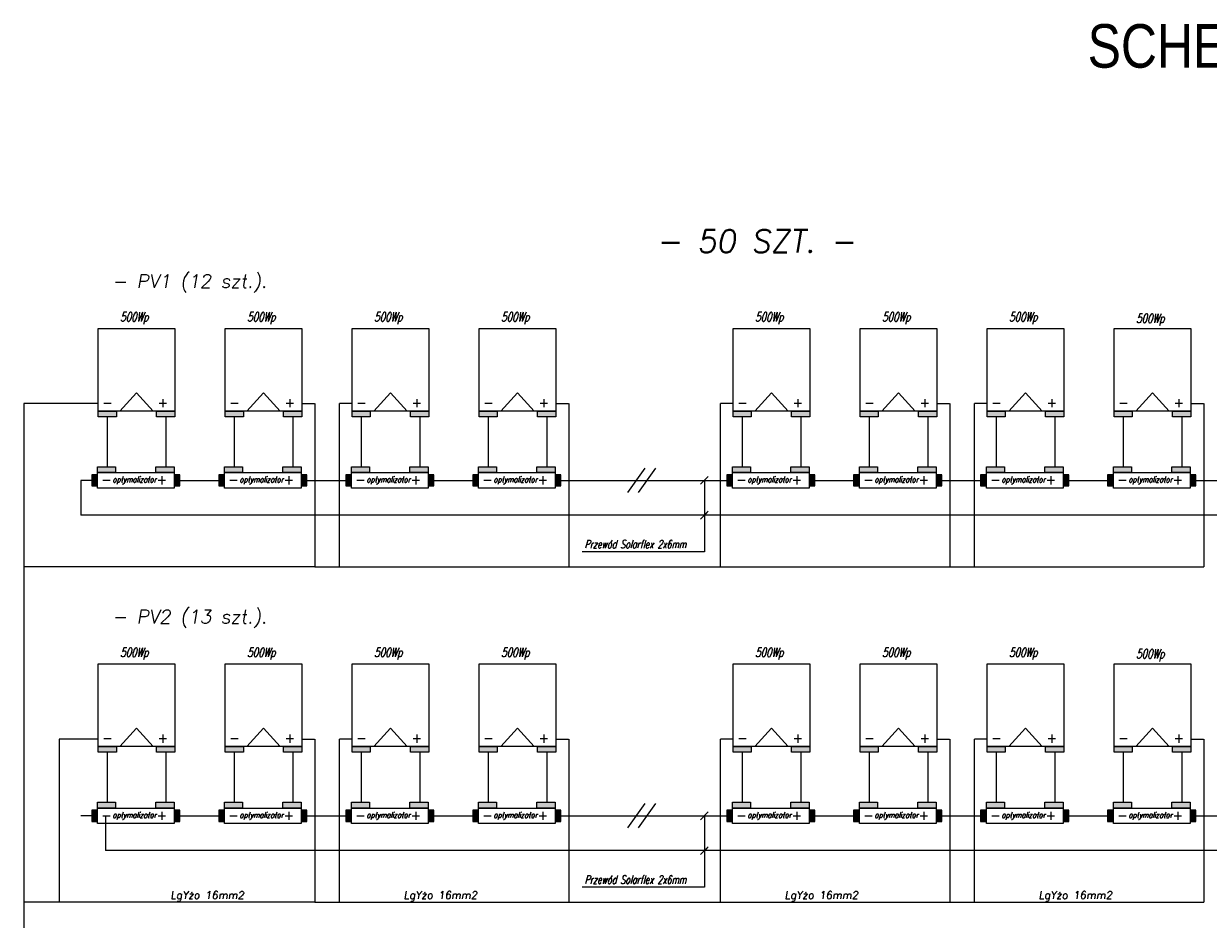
# Model space of a CAD drawing. Header units: millimetres. Extents: x 2260 to 32334, y -33324 to 11762.
# Tile 18 of 79: x 2665 to 3697, y -24701 to -23920. Entities that reach past the tile are written whole.
import ezdxf

# ---------------------------------------------------------------- set-up
doc = ezdxf.new("R2010")
doc.units = ezdxf.units.MM
doc.linetypes.add('DASHED', pattern=[0.75, 0.5, -0.25])
doc.layers.add('CABLE', color=35, linetype='Continuous')
doc.layers.add('E-OPISY', color=7, linetype='Continuous', lineweight=0)
doc.styles.add('KRIS1', font='ARIALN.TTF', dxfattribs={"height": 22})
doc.styles.add('Legenda$0$_ELEKTRYCZNY', font='romans.shx', dxfattribs={"width": 0.7})
doc.styles.add('VC-TEXTSTYLE1', font='romans__.ttf', dxfattribs={"height": 0.2})

msp = doc.modelspace()

# ---------------------------------------------------------------- hatches: boundary and pattern name
at = {"layer": 'CABLE', "ltscale": 2}
h = msp.add_hatch(color=0, dxfattribs=at)
h.dxf.hatch_style = 1
h.paths.add_polyline_path([(2730.321, -24258.08), (2730.321, -24263.069), (2746.157, -24263.069), (2746.157, -24258.08)])
h = msp.add_hatch(color=0, dxfattribs=at)
h.dxf.hatch_style = 1
h.paths.add_polyline_path([(2781.268, -24258.08), (2781.268, -24263.069), (2797.104, -24263.069), (2797.104, -24258.08)])
h = msp.add_hatch(color=0, dxfattribs=at)
h.dxf.hatch_style = 1
h.paths.add_polyline_path([(2840.959, -24258.08), (2840.959, -24263.069), (2856.795, -24263.069), (2856.795, -24258.08)])
h = msp.add_hatch(color=0, dxfattribs=at)
h.dxf.hatch_style = 1
h.paths.add_polyline_path([(2891.906, -24258.08), (2891.906, -24263.069), (2907.742, -24263.069), (2907.742, -24258.08)])
h = msp.add_hatch(color=0, dxfattribs=at)
h.dxf.hatch_style = 1
h.paths.add_polyline_path([(2951.596, -24258.08), (2951.596, -24263.069), (2967.432, -24263.069), (2967.432, -24258.08)])
h = msp.add_hatch(color=0, dxfattribs=at)
h.dxf.hatch_style = 1
h.paths.add_polyline_path([(3002.543, -24258.08), (3002.543, -24263.069), (3018.379, -24263.069), (3018.379, -24258.08)])
h = msp.add_hatch(color=0, dxfattribs=at)
h.dxf.hatch_style = 1
h.paths.add_polyline_path([(3062.234, -24258.08), (3062.234, -24263.069), (3078.07, -24263.069), (3078.07, -24258.08)])
h = msp.add_hatch(color=0, dxfattribs=at)
h.dxf.hatch_style = 1
h.paths.add_polyline_path([(3113.181, -24258.08), (3113.181, -24263.069), (3129.017, -24263.069), (3129.017, -24258.08)])
h = msp.add_hatch(color=0, dxfattribs=at)
h.dxf.hatch_style = 1
h.paths.add_polyline_path([(3283.51, -24258.08), (3283.51, -24263.069), (3299.346, -24263.069), (3299.346, -24258.08)])
h = msp.add_hatch(color=0, dxfattribs=at)
h.dxf.hatch_style = 1
h.paths.add_polyline_path([(3334.457, -24258.08), (3334.457, -24263.069), (3350.293, -24263.069), (3350.293, -24258.08)])
h = msp.add_hatch(color=0, dxfattribs=at)
h.dxf.hatch_style = 1
h.paths.add_polyline_path([(3394.148, -24258.08), (3394.148, -24263.069), (3409.984, -24263.069), (3409.984, -24258.08)])
h = msp.add_hatch(color=0, dxfattribs=at)
h.dxf.hatch_style = 1
h.paths.add_polyline_path([(3445.095, -24258.08), (3445.095, -24263.069), (3460.931, -24263.069), (3460.931, -24258.08)])
h = msp.add_hatch(color=0, dxfattribs=at)
h.dxf.hatch_style = 1
h.paths.add_polyline_path([(3504.786, -24258.08), (3504.786, -24263.069), (3520.622, -24263.069), (3520.622, -24258.08)])
h = msp.add_hatch(color=0, dxfattribs=at)
h.dxf.hatch_style = 1
h.paths.add_polyline_path([(3555.733, -24258.08), (3555.733, -24263.069), (3571.569, -24263.069), (3571.569, -24258.08)])
h = msp.add_hatch(color=0, dxfattribs=at)
h.dxf.hatch_style = 1
h.paths.add_polyline_path([(3615.424, -24258.08), (3615.424, -24263.069), (3631.26, -24263.069), (3631.26, -24258.08)])
h = msp.add_hatch(color=0, dxfattribs=at)
h.dxf.hatch_style = 1
h.paths.add_polyline_path([(3666.371, -24258.08), (3666.371, -24263.069), (3682.207, -24263.069), (3682.207, -24258.08)])
h = msp.add_hatch(color=0, dxfattribs=at)
h.dxf.hatch_style = 1
h.paths.add_polyline_path([(2724.689, -24313.517), (2724.689, -24323.289), (2729.679, -24323.289), (2729.679, -24313.517)])
h = msp.add_hatch(color=0, dxfattribs=at)
h.dxf.hatch_style = 1
h.paths.add_polyline_path([(2729.679, -24306.643), (2729.679, -24311.632), (2745.515, -24311.632), (2745.515, -24306.643)])
h = msp.add_hatch(color=0, dxfattribs=at)
h.dxf.hatch_style = 1
h.paths.add_polyline_path([(2780.625, -24306.643), (2780.625, -24311.632), (2796.461, -24311.632), (2796.461, -24306.643)])
h = msp.add_hatch(color=0, dxfattribs=at)
h.dxf.hatch_style = 1
h.paths.add_polyline_path([(2796.461, -24313.517), (2796.461, -24323.289), (2801.451, -24323.289), (2801.451, -24313.517)])
h = msp.add_hatch(color=0, dxfattribs=at)
h.dxf.hatch_style = 1
h.paths.add_polyline_path([(2835.327, -24313.517), (2835.327, -24323.289), (2840.316, -24323.289), (2840.316, -24313.517)])
h = msp.add_hatch(color=0, dxfattribs=at)
h.dxf.hatch_style = 1
h.paths.add_polyline_path([(2840.316, -24306.643), (2840.316, -24311.632), (2856.152, -24311.632), (2856.152, -24306.643)])
h = msp.add_hatch(color=0, dxfattribs=at)
h.dxf.hatch_style = 1
h.paths.add_polyline_path([(2891.263, -24306.643), (2891.263, -24311.632), (2907.099, -24311.632), (2907.099, -24306.643)])
h = msp.add_hatch(color=0, dxfattribs=at)
h.dxf.hatch_style = 1
h.paths.add_polyline_path([(2907.099, -24313.517), (2907.099, -24323.289), (2912.089, -24323.289), (2912.089, -24313.517)])
h = msp.add_hatch(color=0, dxfattribs=at)
h.dxf.hatch_style = 1
h.paths.add_polyline_path([(2945.965, -24313.517), (2945.965, -24323.289), (2950.954, -24323.289), (2950.954, -24313.517)])
h = msp.add_hatch(color=0, dxfattribs=at)
h.dxf.hatch_style = 1
h.paths.add_polyline_path([(2950.954, -24306.643), (2950.954, -24311.632), (2966.79, -24311.632), (2966.79, -24306.643)])
h = msp.add_hatch(color=0, dxfattribs=at)
h.dxf.hatch_style = 1
h.paths.add_polyline_path([(3001.901, -24306.643), (3001.901, -24311.632), (3017.737, -24311.632), (3017.737, -24306.643)])
h = msp.add_hatch(color=0, dxfattribs=at)
h.dxf.hatch_style = 1
h.paths.add_polyline_path([(3017.737, -24313.517), (3017.737, -24323.289), (3022.726, -24323.289), (3022.726, -24313.517)])
h = msp.add_hatch(color=0, dxfattribs=at)
h.dxf.hatch_style = 1
h.paths.add_polyline_path([(3056.603, -24313.517), (3056.603, -24323.289), (3061.592, -24323.289), (3061.592, -24313.517)])
h = msp.add_hatch(color=0, dxfattribs=at)
h.dxf.hatch_style = 1
h.paths.add_polyline_path([(3061.592, -24306.643), (3061.592, -24311.632), (3077.428, -24311.632), (3077.428, -24306.643)])
h = msp.add_hatch(color=0, dxfattribs=at)
h.dxf.hatch_style = 1
h.paths.add_polyline_path([(3112.539, -24306.643), (3112.539, -24311.632), (3128.375, -24311.632), (3128.375, -24306.643)])
h = msp.add_hatch(color=0, dxfattribs=at)
h.dxf.hatch_style = 1
h.paths.add_polyline_path([(3128.375, -24313.517), (3128.375, -24323.289), (3133.364, -24323.289), (3133.364, -24313.517)])
h = msp.add_hatch(color=0, dxfattribs=at)
h.dxf.hatch_style = 1
h.paths.add_polyline_path([(3277.879, -24313.517), (3277.879, -24323.289), (3282.868, -24323.289), (3282.868, -24313.517)])
h = msp.add_hatch(color=0, dxfattribs=at)
h.dxf.hatch_style = 1
h.paths.add_polyline_path([(3282.868, -24306.643), (3282.868, -24311.632), (3298.704, -24311.632), (3298.704, -24306.643)])
h = msp.add_hatch(color=0, dxfattribs=at)
h.dxf.hatch_style = 1
h.paths.add_polyline_path([(3333.815, -24306.643), (3333.815, -24311.632), (3349.651, -24311.632), (3349.651, -24306.643)])
h = msp.add_hatch(color=0, dxfattribs=at)
h.dxf.hatch_style = 1
h.paths.add_polyline_path([(3349.651, -24313.517), (3349.651, -24323.289), (3354.64, -24323.289), (3354.64, -24313.517)])
h = msp.add_hatch(color=0, dxfattribs=at)
h.dxf.hatch_style = 1
h.paths.add_polyline_path([(3388.516, -24313.517), (3388.516, -24323.289), (3393.506, -24323.289), (3393.506, -24313.517)])
h = msp.add_hatch(color=0, dxfattribs=at)
h.dxf.hatch_style = 1
h.paths.add_polyline_path([(3393.506, -24306.643), (3393.506, -24311.632), (3409.342, -24311.632), (3409.342, -24306.643)])
h = msp.add_hatch(color=0, dxfattribs=at)
h.dxf.hatch_style = 1
h.paths.add_polyline_path([(3444.453, -24306.643), (3444.453, -24311.632), (3460.289, -24311.632), (3460.289, -24306.643)])
h = msp.add_hatch(color=0, dxfattribs=at)
h.dxf.hatch_style = 1
h.paths.add_polyline_path([(3460.289, -24313.517), (3460.289, -24323.289), (3465.278, -24323.289), (3465.278, -24313.517)])
h = msp.add_hatch(color=0, dxfattribs=at)
h.dxf.hatch_style = 1
h.paths.add_polyline_path([(3499.154, -24313.517), (3499.154, -24323.289), (3504.144, -24323.289), (3504.144, -24313.517)])
h = msp.add_hatch(color=0, dxfattribs=at)
h.dxf.hatch_style = 1
h.paths.add_polyline_path([(3504.144, -24306.643), (3504.144, -24311.632), (3519.98, -24311.632), (3519.98, -24306.643)])
h = msp.add_hatch(color=0, dxfattribs=at)
h.dxf.hatch_style = 1
h.paths.add_polyline_path([(3555.091, -24306.643), (3555.091, -24311.632), (3570.927, -24311.632), (3570.927, -24306.643)])
h = msp.add_hatch(color=0, dxfattribs=at)
h.dxf.hatch_style = 1
h.paths.add_polyline_path([(3570.927, -24313.517), (3570.927, -24323.289), (3575.916, -24323.289), (3575.916, -24313.517)])
h = msp.add_hatch(color=0, dxfattribs=at)
h.dxf.hatch_style = 1
h.paths.add_polyline_path([(3609.792, -24313.517), (3609.792, -24323.289), (3614.781, -24323.289), (3614.781, -24313.517)])
h = msp.add_hatch(color=0, dxfattribs=at)
h.dxf.hatch_style = 1
h.paths.add_polyline_path([(3614.781, -24306.643), (3614.781, -24311.632), (3630.617, -24311.632), (3630.617, -24306.643)])
h = msp.add_hatch(color=0, dxfattribs=at)
h.dxf.hatch_style = 1
h.paths.add_polyline_path([(3665.728, -24306.643), (3665.728, -24311.632), (3681.564, -24311.632), (3681.564, -24306.643)])
h = msp.add_hatch(color=0, dxfattribs=at)
h.dxf.hatch_style = 1
h.paths.add_polyline_path([(3681.564, -24313.517), (3681.564, -24323.289), (3686.554, -24323.289), (3686.554, -24313.517)])
h = msp.add_hatch(color=0, dxfattribs=at)
h.dxf.hatch_style = 1
h.paths.add_polyline_path([(2730.321, -24550.427), (2730.321, -24555.416), (2746.157, -24555.416), (2746.157, -24550.427)])
h = msp.add_hatch(color=0, dxfattribs=at)
h.dxf.hatch_style = 1
h.paths.add_polyline_path([(2781.268, -24550.427), (2781.268, -24555.416), (2797.104, -24555.416), (2797.104, -24550.427)])
h = msp.add_hatch(color=0, dxfattribs=at)
h.dxf.hatch_style = 1
h.paths.add_polyline_path([(2840.959, -24550.427), (2840.959, -24555.416), (2856.795, -24555.416), (2856.795, -24550.427)])
h = msp.add_hatch(color=0, dxfattribs=at)
h.dxf.hatch_style = 1
h.paths.add_polyline_path([(2891.906, -24550.427), (2891.906, -24555.416), (2907.742, -24555.416), (2907.742, -24550.427)])
h = msp.add_hatch(color=0, dxfattribs=at)
h.dxf.hatch_style = 1
h.paths.add_polyline_path([(2951.596, -24550.427), (2951.596, -24555.416), (2967.432, -24555.416), (2967.432, -24550.427)])
h = msp.add_hatch(color=0, dxfattribs=at)
h.dxf.hatch_style = 1
h.paths.add_polyline_path([(3002.543, -24550.427), (3002.543, -24555.416), (3018.379, -24555.416), (3018.379, -24550.427)])
h = msp.add_hatch(color=0, dxfattribs=at)
h.dxf.hatch_style = 1
h.paths.add_polyline_path([(3062.234, -24550.427), (3062.234, -24555.416), (3078.07, -24555.416), (3078.07, -24550.427)])
h = msp.add_hatch(color=0, dxfattribs=at)
h.dxf.hatch_style = 1
h.paths.add_polyline_path([(3113.181, -24550.427), (3113.181, -24555.416), (3129.017, -24555.416), (3129.017, -24550.427)])
h = msp.add_hatch(color=0, dxfattribs=at)
h.dxf.hatch_style = 1
h.paths.add_polyline_path([(3283.51, -24550.427), (3283.51, -24555.416), (3299.346, -24555.416), (3299.346, -24550.427)])
h = msp.add_hatch(color=0, dxfattribs=at)
h.dxf.hatch_style = 1
h.paths.add_polyline_path([(3334.457, -24550.427), (3334.457, -24555.416), (3350.293, -24555.416), (3350.293, -24550.427)])
h = msp.add_hatch(color=0, dxfattribs=at)
h.dxf.hatch_style = 1
h.paths.add_polyline_path([(3394.148, -24550.427), (3394.148, -24555.416), (3409.984, -24555.416), (3409.984, -24550.427)])
h = msp.add_hatch(color=0, dxfattribs=at)
h.dxf.hatch_style = 1
h.paths.add_polyline_path([(3445.095, -24550.427), (3445.095, -24555.416), (3460.931, -24555.416), (3460.931, -24550.427)])
h = msp.add_hatch(color=0, dxfattribs=at)
h.dxf.hatch_style = 1
h.paths.add_polyline_path([(3504.786, -24550.427), (3504.786, -24555.416), (3520.622, -24555.416), (3520.622, -24550.427)])
h = msp.add_hatch(color=0, dxfattribs=at)
h.dxf.hatch_style = 1
h.paths.add_polyline_path([(3555.733, -24550.427), (3555.733, -24555.416), (3571.569, -24555.416), (3571.569, -24550.427)])
h = msp.add_hatch(color=0, dxfattribs=at)
h.dxf.hatch_style = 1
h.paths.add_polyline_path([(3615.424, -24550.427), (3615.424, -24555.416), (3631.26, -24555.416), (3631.26, -24550.427)])
h = msp.add_hatch(color=0, dxfattribs=at)
h.dxf.hatch_style = 1
h.paths.add_polyline_path([(3666.371, -24550.427), (3666.371, -24555.416), (3682.207, -24555.416), (3682.207, -24550.427)])
h = msp.add_hatch(color=0, dxfattribs=at)
h.dxf.hatch_style = 1
h.paths.add_polyline_path([(2729.679, -24598.989), (2729.679, -24603.979), (2745.515, -24603.979), (2745.515, -24598.989)])
h = msp.add_hatch(color=0, dxfattribs=at)
h.dxf.hatch_style = 1
h.paths.add_polyline_path([(2780.625, -24598.989), (2780.625, -24603.979), (2796.461, -24603.979), (2796.461, -24598.989)])
h = msp.add_hatch(color=0, dxfattribs=at)
h.dxf.hatch_style = 1
h.paths.add_polyline_path([(2840.316, -24598.989), (2840.316, -24603.979), (2856.152, -24603.979), (2856.152, -24598.989)])
h = msp.add_hatch(color=0, dxfattribs=at)
h.dxf.hatch_style = 1
h.paths.add_polyline_path([(2891.263, -24598.989), (2891.263, -24603.979), (2907.099, -24603.979), (2907.099, -24598.989)])
h = msp.add_hatch(color=0, dxfattribs=at)
h.dxf.hatch_style = 1
h.paths.add_polyline_path([(2950.954, -24598.989), (2950.954, -24603.979), (2966.79, -24603.979), (2966.79, -24598.989)])
h = msp.add_hatch(color=0, dxfattribs=at)
h.dxf.hatch_style = 1
h.paths.add_polyline_path([(3001.901, -24598.989), (3001.901, -24603.979), (3017.737, -24603.979), (3017.737, -24598.989)])
h = msp.add_hatch(color=0, dxfattribs=at)
h.dxf.hatch_style = 1
h.paths.add_polyline_path([(3061.592, -24598.989), (3061.592, -24603.979), (3077.428, -24603.979), (3077.428, -24598.989)])
h = msp.add_hatch(color=0, dxfattribs=at)
h.dxf.hatch_style = 1
h.paths.add_polyline_path([(3112.539, -24598.989), (3112.539, -24603.979), (3128.375, -24603.979), (3128.375, -24598.989)])
h = msp.add_hatch(color=0, dxfattribs=at)
h.dxf.hatch_style = 1
h.paths.add_polyline_path([(3282.868, -24598.989), (3282.868, -24603.979), (3298.704, -24603.979), (3298.704, -24598.989)])
h = msp.add_hatch(color=0, dxfattribs=at)
h.dxf.hatch_style = 1
h.paths.add_polyline_path([(3333.815, -24598.989), (3333.815, -24603.979), (3349.651, -24603.979), (3349.651, -24598.989)])
h = msp.add_hatch(color=0, dxfattribs=at)
h.dxf.hatch_style = 1
h.paths.add_polyline_path([(3393.506, -24598.989), (3393.506, -24603.979), (3409.342, -24603.979), (3409.342, -24598.989)])
h = msp.add_hatch(color=0, dxfattribs=at)
h.dxf.hatch_style = 1
h.paths.add_polyline_path([(3444.453, -24598.989), (3444.453, -24603.979), (3460.289, -24603.979), (3460.289, -24598.989)])
h = msp.add_hatch(color=0, dxfattribs=at)
h.dxf.hatch_style = 1
h.paths.add_polyline_path([(3504.144, -24598.989), (3504.144, -24603.979), (3519.98, -24603.979), (3519.98, -24598.989)])
h = msp.add_hatch(color=0, dxfattribs=at)
h.dxf.hatch_style = 1
h.paths.add_polyline_path([(3555.091, -24598.989), (3555.091, -24603.979), (3570.927, -24603.979), (3570.927, -24598.989)])
h = msp.add_hatch(color=0, dxfattribs=at)
h.dxf.hatch_style = 1
h.paths.add_polyline_path([(3614.781, -24598.989), (3614.781, -24603.979), (3630.617, -24603.979), (3630.617, -24598.989)])
h = msp.add_hatch(color=0, dxfattribs=at)
h.dxf.hatch_style = 1
h.paths.add_polyline_path([(3665.728, -24598.989), (3665.728, -24603.979), (3681.564, -24603.979), (3681.564, -24598.989)])
h = msp.add_hatch(color=0, dxfattribs=at)
h.dxf.hatch_style = 1
h.paths.add_polyline_path([(2724.689, -24605.864), (2724.689, -24615.636), (2729.679, -24615.636), (2729.679, -24605.864)])
h = msp.add_hatch(color=0, dxfattribs=at)
h.dxf.hatch_style = 1
h.paths.add_polyline_path([(2796.461, -24605.864), (2796.461, -24615.636), (2801.451, -24615.636), (2801.451, -24605.864)])
h = msp.add_hatch(color=0, dxfattribs=at)
h.dxf.hatch_style = 1
h.paths.add_polyline_path([(2835.327, -24605.864), (2835.327, -24615.636), (2840.316, -24615.636), (2840.316, -24605.864)])
h = msp.add_hatch(color=0, dxfattribs=at)
h.dxf.hatch_style = 1
h.paths.add_polyline_path([(2907.099, -24605.864), (2907.099, -24615.636), (2912.089, -24615.636), (2912.089, -24605.864)])
h = msp.add_hatch(color=0, dxfattribs=at)
h.dxf.hatch_style = 1
h.paths.add_polyline_path([(2945.965, -24605.864), (2945.965, -24615.636), (2950.954, -24615.636), (2950.954, -24605.864)])
h = msp.add_hatch(color=0, dxfattribs=at)
h.dxf.hatch_style = 1
h.paths.add_polyline_path([(3017.737, -24605.864), (3017.737, -24615.636), (3022.726, -24615.636), (3022.726, -24605.864)])
h = msp.add_hatch(color=0, dxfattribs=at)
h.dxf.hatch_style = 1
h.paths.add_polyline_path([(3056.603, -24605.864), (3056.603, -24615.636), (3061.592, -24615.636), (3061.592, -24605.864)])
h = msp.add_hatch(color=0, dxfattribs=at)
h.dxf.hatch_style = 1
h.paths.add_polyline_path([(3128.375, -24605.864), (3128.375, -24615.636), (3133.364, -24615.636), (3133.364, -24605.864)])
h = msp.add_hatch(color=0, dxfattribs=at)
h.dxf.hatch_style = 1
h.paths.add_polyline_path([(3277.879, -24605.864), (3277.879, -24615.636), (3282.868, -24615.636), (3282.868, -24605.864)])
h = msp.add_hatch(color=0, dxfattribs=at)
h.dxf.hatch_style = 1
h.paths.add_polyline_path([(3349.651, -24605.864), (3349.651, -24615.636), (3354.64, -24615.636), (3354.64, -24605.864)])
h = msp.add_hatch(color=0, dxfattribs=at)
h.dxf.hatch_style = 1
h.paths.add_polyline_path([(3388.516, -24605.864), (3388.516, -24615.636), (3393.506, -24615.636), (3393.506, -24605.864)])
h = msp.add_hatch(color=0, dxfattribs=at)
h.dxf.hatch_style = 1
h.paths.add_polyline_path([(3460.289, -24605.864), (3460.289, -24615.636), (3465.278, -24615.636), (3465.278, -24605.864)])
h = msp.add_hatch(color=0, dxfattribs=at)
h.dxf.hatch_style = 1
h.paths.add_polyline_path([(3499.154, -24605.864), (3499.154, -24615.636), (3504.144, -24615.636), (3504.144, -24605.864)])
h = msp.add_hatch(color=0, dxfattribs=at)
h.dxf.hatch_style = 1
h.paths.add_polyline_path([(3570.927, -24605.864), (3570.927, -24615.636), (3575.916, -24615.636), (3575.916, -24605.864)])
h = msp.add_hatch(color=0, dxfattribs=at)
h.dxf.hatch_style = 1
h.paths.add_polyline_path([(3609.792, -24605.864), (3609.792, -24615.636), (3614.781, -24615.636), (3614.781, -24605.864)])
h = msp.add_hatch(color=0, dxfattribs=at)
h.dxf.hatch_style = 1
h.paths.add_polyline_path([(3681.564, -24605.864), (3681.564, -24615.636), (3686.554, -24615.636), (3686.554, -24605.864)])

# ---------------------------------------------------------------- linework, layer by layer
at = {"layer": 'CABLE', "color": 0, "ltscale": 2}
for p, q in [((2763.712, -24242.056), (2749.111, -24258.08)), ((2763.712, -24242.056), (2778.313, -24258.08)), ((2874.35, -24242.056), (2859.749, -24258.08)), ((2874.35, -24242.056), (2888.951, -24258.08)), ((2984.988, -24242.056), (2970.387, -24258.08)), ((2984.988, -24242.056), (2999.589, -24258.08)), ((3095.626, -24242.056), (3081.025, -24258.08)), ((3095.626, -24242.056), (3110.227, -24258.08)), ((3316.902, -24242.056), (3302.3, -24258.08)), ((3316.902, -24242.056), (3331.503, -24258.08)), ((3427.539, -24242.056), (3412.938, -24258.08)), ((3427.539, -24242.056), (3442.141, -24258.08)), ((3538.177, -24242.056), (3523.576, -24258.08)), ((3538.177, -24242.056), (3552.778, -24258.08)), ((3648.815, -24242.056), (3634.214, -24258.08)), ((3648.815, -24242.056), (3663.416, -24258.08)), ((2899.824, -24263.069), (2899.824, -24272.123)), ((3121.099, -24263.069), (3121.099, -24272.123)), ((3121.099, -24263.069), (3121.099, -24272.123)), ((2763.712, -24534.403), (2749.111, -24550.427)), ((2763.712, -24534.403), (2778.313, -24550.427)), ((2874.35, -24534.403), (2859.749, -24550.427)), ((2874.35, -24534.403), (2888.951, -24550.427)), ((2984.988, -24534.403), (2970.387, -24550.427)), ((2984.988, -24534.403), (2999.589, -24550.427)), ((3095.626, -24534.403), (3081.025, -24550.427)), ((3095.626, -24534.403), (3110.227, -24550.427)), ((3316.902, -24534.403), (3302.3, -24550.427)), ((3316.902, -24534.403), (3331.503, -24550.427)), ((3427.539, -24534.403), (3412.938, -24550.427)), ((3427.539, -24534.403), (3442.141, -24550.427)), ((3538.177, -24534.403), (3523.576, -24550.427)), ((3538.177, -24534.403), (3552.778, -24550.427)), ((3648.815, -24534.403), (3634.214, -24550.427)), ((3648.815, -24534.403), (3663.416, -24550.427)), ((2899.824, -24555.416), (2899.824, -24564.47)), ((3121.099, -24555.416), (3121.099, -24564.47)), ((3121.099, -24555.416), (3121.099, -24564.47))]:
    msp.add_line(p, q, dxfattribs=at)
at = {"layer": 'CABLE', "linetype": 'DASHED'}
for p, q in [((2730.321, -24251.515), (2665.435, -24251.515)), ((2665.435, -24251.515), (2665.435, -24393.776)), ((2907.742, -24251.515), (2919.06, -24251.515)), ((2919.06, -24251.515), (2919.06, -24393.776)), ((2951.596, -24251.515), (2940.278, -24251.515)), ((2940.278, -24251.515), (2940.278, -24393.776)), ((3129.017, -24251.515), (3140.336, -24251.515)), ((3140.336, -24251.515), (3140.336, -24393.776)), ((3283.51, -24251.515), (3272.192, -24251.515)), ((3272.192, -24251.515), (3272.192, -24393.776)), ((3460.931, -24251.515), (3472.249, -24251.515)), ((3472.249, -24251.515), (3472.249, -24393.776)), ((3504.786, -24251.515), (3493.467, -24251.515)), ((3493.467, -24251.515), (3493.467, -24393.776)), ((3682.207, -24251.515), (3693.525, -24251.515)), ((3693.525, -24251.515), (3693.525, -24393.776)), ((2719.002, -24393.776), (2665.435, -24393.776)), ((2665.435, -24393.776), (2665.435, -25313.177)), ((2919.06, -24393.776), (2719.002, -24393.776)), ((2919.06, -24393.776), (3693.525, -24393.776)), ((2730.321, -24543.862), (2696.365, -24543.862)), ((2696.365, -24543.862), (2696.365, -24686.123)), ((2907.742, -24543.862), (2919.06, -24543.862)), ((2919.06, -24543.862), (2919.06, -24686.123)), ((2940.278, -24543.862), (2940.278, -24686.123)), ((2951.596, -24543.862), (2940.278, -24543.862)), ((3129.017, -24543.862), (3140.336, -24543.862)), ((3140.336, -24543.862), (3140.336, -24686.123)), ((3272.192, -24543.862), (3272.192, -24686.123)), ((3283.51, -24543.862), (3272.192, -24543.862)), ((3460.931, -24543.862), (3472.249, -24543.862)), ((3472.249, -24543.862), (3472.249, -24686.123)), ((3493.467, -24543.862), (3493.467, -24686.123)), ((3504.786, -24543.862), (3493.467, -24543.862)), ((3682.207, -24543.862), (3693.525, -24543.862)), ((3693.525, -24543.862), (3693.525, -24686.123)), ((2719.002, -24686.123), (2665.435, -24686.123)), ((2919.06, -24686.123), (2719.002, -24686.123)), ((2919.06, -24686.123), (3693.525, -24686.123))]:
    msp.add_line(p, q, dxfattribs=at)
at = {"layer": 'CABLE'}
for p, q in [((2738.239, -24263.069), (2738.239, -24291.589)), ((2738.239, -24263.069), (2738.239, -24306.643)), ((2789.186, -24263.069), (2789.186, -24306.643)), ((2848.877, -24263.069), (2848.877, -24306.643)), ((2899.824, -24263.069), (2899.824, -24306.643)), ((2959.514, -24263.069), (2959.514, -24306.643)), ((3010.461, -24263.069), (3010.461, -24306.643)), ((3070.152, -24263.069), (3070.152, -24306.643)), ((3121.099, -24263.069), (3121.099, -24306.643)), ((3291.428, -24263.069), (3291.428, -24306.643)), ((3342.375, -24263.069), (3342.375, -24306.643)), ((3402.066, -24263.069), (3402.066, -24306.643)), ((3453.013, -24263.069), (3453.013, -24306.643)), ((3512.704, -24263.069), (3512.704, -24306.643)), ((3563.651, -24263.069), (3563.651, -24306.643)), ((3623.342, -24263.069), (3623.342, -24306.643)), ((3674.289, -24263.069), (3674.289, -24306.643)), ((3261.832, -24315.044), (3255.076, -24321.87)), ((2715.334, -24318.403), (2715.334, -24348.764)), ((2724.689, -24318.403), (2715.334, -24318.403)), ((2801.451, -24318.403), (2835.327, -24318.403)), ((2912.089, -24318.403), (2945.965, -24318.403)), ((3022.726, -24318.403), (3056.603, -24318.403)), ((3133.364, -24318.403), (3277.879, -24318.403)), ((3260.724, -24316.164), (3256.22, -24320.715)), ((3258.507, -24318.403), (3258.507, -24380.628)), ((3354.64, -24318.403), (3388.516, -24318.403)), ((3465.278, -24318.403), (3500.345, -24318.403)), ((3575.916, -24318.403), (3609.792, -24318.403)), ((3686.554, -24318.403), (3739.198, -24318.403)), ((3261.868, -24345.405), (3255.111, -24352.231)), ((3813.686, -24348.764), (2715.334, -24348.764)), ((3260.76, -24346.524), (3256.255, -24351.075)), ((3258.507, -24380.628), (3151.959, -24380.628)), ((2738.239, -24555.416), (2738.239, -24583.936)), ((2738.239, -24555.416), (2738.239, -24598.989)), ((2789.186, -24555.416), (2789.186, -24598.989)), ((2848.877, -24555.416), (2848.877, -24598.989)), ((2899.824, -24555.416), (2899.824, -24598.989)), ((2959.514, -24555.416), (2959.514, -24598.989)), ((3010.461, -24555.416), (3010.461, -24598.989)), ((3070.152, -24555.416), (3070.152, -24598.989)), ((3121.099, -24555.416), (3121.099, -24598.989)), ((3291.428, -24555.416), (3291.428, -24598.989)), ((3342.375, -24555.416), (3342.375, -24598.989)), ((3402.066, -24555.416), (3402.066, -24598.989)), ((3453.013, -24555.416), (3453.013, -24598.989)), ((3512.704, -24555.416), (3512.704, -24598.989)), ((3563.651, -24555.416), (3563.651, -24598.989)), ((3623.342, -24555.416), (3623.342, -24598.989)), ((3674.289, -24555.416), (3674.289, -24598.989)), ((2724.689, -24610.75), (2715.334, -24610.75)), ((2736.633, -24610.75), (2736.633, -24641.111)), ((2801.451, -24610.75), (2835.327, -24610.75)), ((2912.089, -24610.75), (2945.965, -24610.75)), ((3022.726, -24610.75), (3056.603, -24610.75)), ((3133.364, -24610.75), (3277.879, -24610.75)), ((3261.832, -24607.391), (3255.076, -24614.217)), ((3260.724, -24608.511), (3256.22, -24613.062)), ((3258.507, -24610.75), (3258.507, -24672.975)), ((3354.64, -24610.75), (3388.516, -24610.75)), ((3465.278, -24610.75), (3500.345, -24610.75)), ((3575.916, -24610.75), (3609.792, -24610.75)), ((3686.554, -24610.75), (3739.198, -24610.75)), ((3807.465, -24641.111), (2736.633, -24641.111)), ((3261.868, -24637.752), (3255.111, -24644.578)), ((3260.76, -24638.871), (3256.255, -24643.422)), ((3258.507, -24672.975), (3151.959, -24672.975))]:
    msp.add_line(p, q, dxfattribs=at)
at = {"layer": 'CABLE', "color": 0}
for p, q in [((3206.535, -24307.792), (3191.335, -24329.014)), ((3215.838, -24307.792), (3200.639, -24329.014)), ((3206.535, -24600.139), (3191.335, -24621.361)), ((3215.838, -24600.139), (3200.639, -24621.361))]:
    msp.add_line(p, q, dxfattribs=at)
at = {"layer": 'CABLE', "color": 0, "ltscale": 2}
for points in [[(2730.321, -24185.948), (2797.104, -24185.948), (2797.104, -24258.08), (2730.321, -24258.08)], [(2840.959, -24185.948), (2907.742, -24185.948), (2907.742, -24258.08), (2840.959, -24258.08)], [(2951.596, -24185.948), (3018.379, -24185.948), (3018.379, -24258.08), (2951.596, -24258.08)], [(3062.234, -24185.948), (3129.017, -24185.948), (3129.017, -24258.08), (3062.234, -24258.08)], [(3283.51, -24185.948), (3350.293, -24185.948), (3350.293, -24258.08), (3283.51, -24258.08)], [(3394.148, -24185.948), (3460.931, -24185.948), (3460.931, -24258.08), (3394.148, -24258.08)], [(3504.786, -24185.948), (3571.569, -24185.948), (3571.569, -24258.08), (3504.786, -24258.08)], [(3615.424, -24185.948), (3682.207, -24185.948), (3682.207, -24258.08), (3615.424, -24258.08)], [(2730.321, -24258.08), (2746.157, -24258.08), (2746.157, -24263.069), (2730.321, -24263.069)], [(2781.268, -24258.08), (2797.104, -24258.08), (2797.104, -24263.069), (2781.268, -24263.069)], [(2781.268, -24258.08), (2797.104, -24258.08), (2797.104, -24263.069), (2781.268, -24263.069)], [(2840.959, -24258.08), (2856.795, -24258.08), (2856.795, -24263.069), (2840.959, -24263.069)], [(2891.906, -24258.08), (2907.742, -24258.08), (2907.742, -24263.069), (2891.906, -24263.069)], [(2891.906, -24258.08), (2907.742, -24258.08), (2907.742, -24263.069), (2891.906, -24263.069)], [(2951.596, -24258.08), (2967.432, -24258.08), (2967.432, -24263.069), (2951.596, -24263.069)], [(3002.543, -24258.08), (3018.379, -24258.08), (3018.379, -24263.069), (3002.543, -24263.069)], [(3002.543, -24258.08), (3018.379, -24258.08), (3018.379, -24263.069), (3002.543, -24263.069)], [(3062.234, -24258.08), (3078.07, -24258.08), (3078.07, -24263.069), (3062.234, -24263.069)], [(3113.181, -24258.08), (3129.017, -24258.08), (3129.017, -24263.069), (3113.181, -24263.069)], [(3113.181, -24258.08), (3129.017, -24258.08), (3129.017, -24263.069), (3113.181, -24263.069)], [(3283.51, -24258.08), (3299.346, -24258.08), (3299.346, -24263.069), (3283.51, -24263.069)], [(3334.457, -24258.08), (3350.293, -24258.08), (3350.293, -24263.069), (3334.457, -24263.069)], [(3334.457, -24258.08), (3350.293, -24258.08), (3350.293, -24263.069), (3334.457, -24263.069)], [(3394.148, -24258.08), (3409.984, -24258.08), (3409.984, -24263.069), (3394.148, -24263.069)], [(3445.095, -24258.08), (3460.931, -24258.08), (3460.931, -24263.069), (3445.095, -24263.069)], [(3445.095, -24258.08), (3460.931, -24258.08), (3460.931, -24263.069), (3445.095, -24263.069)], [(3504.786, -24258.08), (3520.622, -24258.08), (3520.622, -24263.069), (3504.786, -24263.069)], [(3555.733, -24258.08), (3571.569, -24258.08), (3571.569, -24263.069), (3555.733, -24263.069)], [(3555.733, -24258.08), (3571.569, -24258.08), (3571.569, -24263.069), (3555.733, -24263.069)], [(3615.424, -24258.08), (3631.26, -24258.08), (3631.26, -24263.069), (3615.424, -24263.069)], [(3666.371, -24258.08), (3682.207, -24258.08), (3682.207, -24263.069), (3666.371, -24263.069)], [(3666.371, -24258.08), (3682.207, -24258.08), (3682.207, -24263.069), (3666.371, -24263.069)], [(2729.679, -24323.289), (2729.679, -24313.517), (2724.689, -24313.517), (2724.689, -24323.289)], [(2729.679, -24306.643), (2745.515, -24306.643), (2745.515, -24311.632), (2729.679, -24311.632)], [(2780.625, -24306.643), (2796.461, -24306.643), (2796.461, -24311.632), (2780.625, -24311.632)], [(2780.625, -24306.643), (2796.461, -24306.643), (2796.461, -24311.632), (2780.625, -24311.632)], [(2801.451, -24323.289), (2801.451, -24313.517), (2796.461, -24313.517), (2796.461, -24323.289)], [(2840.316, -24323.289), (2840.316, -24313.517), (2835.327, -24313.517), (2835.327, -24323.289)], [(2840.316, -24306.643), (2856.152, -24306.643), (2856.152, -24311.632), (2840.316, -24311.632)], [(2891.263, -24306.643), (2907.099, -24306.643), (2907.099, -24311.632), (2891.263, -24311.632)], [(2891.263, -24306.643), (2907.099, -24306.643), (2907.099, -24311.632), (2891.263, -24311.632)], [(2912.089, -24323.289), (2912.089, -24313.517), (2907.099, -24313.517), (2907.099, -24323.289)], [(2950.954, -24323.289), (2950.954, -24313.517), (2945.965, -24313.517), (2945.965, -24323.289)], [(2950.954, -24306.643), (2966.79, -24306.643), (2966.79, -24311.632), (2950.954, -24311.632)], [(3001.901, -24306.643), (3017.737, -24306.643), (3017.737, -24311.632), (3001.901, -24311.632)], [(3001.901, -24306.643), (3017.737, -24306.643), (3017.737, -24311.632), (3001.901, -24311.632)], [(3022.726, -24323.289), (3022.726, -24313.517), (3017.737, -24313.517), (3017.737, -24323.289)], [(3061.592, -24323.289), (3061.592, -24313.517), (3056.603, -24313.517), (3056.603, -24323.289)], [(3061.592, -24306.643), (3077.428, -24306.643), (3077.428, -24311.632), (3061.592, -24311.632)], [(3112.539, -24306.643), (3128.375, -24306.643), (3128.375, -24311.632), (3112.539, -24311.632)], [(3112.539, -24306.643), (3128.375, -24306.643), (3128.375, -24311.632), (3112.539, -24311.632)], [(3133.364, -24323.289), (3133.364, -24313.517), (3128.375, -24313.517), (3128.375, -24323.289)], [(3282.868, -24323.289), (3282.868, -24313.517), (3277.879, -24313.517), (3277.879, -24323.289)], [(3282.868, -24306.643), (3298.704, -24306.643), (3298.704, -24311.632), (3282.868, -24311.632)], [(3333.815, -24306.643), (3349.651, -24306.643), (3349.651, -24311.632), (3333.815, -24311.632)], [(3333.815, -24306.643), (3349.651, -24306.643), (3349.651, -24311.632), (3333.815, -24311.632)], [(3354.64, -24323.289), (3354.64, -24313.517), (3349.651, -24313.517), (3349.651, -24323.289)], [(3393.506, -24323.289), (3393.506, -24313.517), (3388.516, -24313.517), (3388.516, -24323.289)], [(3393.506, -24306.643), (3409.342, -24306.643), (3409.342, -24311.632), (3393.506, -24311.632)], [(3444.453, -24306.643), (3460.289, -24306.643), (3460.289, -24311.632), (3444.453, -24311.632)], [(3444.453, -24306.643), (3460.289, -24306.643), (3460.289, -24311.632), (3444.453, -24311.632)], [(3465.278, -24323.289), (3465.278, -24313.517), (3460.289, -24313.517), (3460.289, -24323.289)], [(3504.144, -24323.289), (3504.144, -24313.517), (3499.154, -24313.517), (3499.154, -24323.289)], [(3504.144, -24306.643), (3519.98, -24306.643), (3519.98, -24311.632), (3504.144, -24311.632)], [(3555.091, -24306.643), (3570.927, -24306.643), (3570.927, -24311.632), (3555.091, -24311.632)], [(3555.091, -24306.643), (3570.927, -24306.643), (3570.927, -24311.632), (3555.091, -24311.632)], [(3575.916, -24323.289), (3575.916, -24313.517), (3570.927, -24313.517), (3570.927, -24323.289)], [(3614.781, -24323.289), (3614.781, -24313.517), (3609.792, -24313.517), (3609.792, -24323.289)], [(3614.781, -24306.643), (3630.617, -24306.643), (3630.617, -24311.632), (3614.781, -24311.632)], [(3665.728, -24306.643), (3681.564, -24306.643), (3681.564, -24311.632), (3665.728, -24311.632)], [(3665.728, -24306.643), (3681.564, -24306.643), (3681.564, -24311.632), (3665.728, -24311.632)], [(3686.554, -24323.289), (3686.554, -24313.517), (3681.564, -24313.517), (3681.564, -24323.289)], [(2730.321, -24478.295), (2797.104, -24478.295), (2797.104, -24550.427), (2730.321, -24550.427)], [(2840.959, -24478.295), (2907.742, -24478.295), (2907.742, -24550.427), (2840.959, -24550.427)], [(2951.596, -24478.295), (3018.379, -24478.295), (3018.379, -24550.427), (2951.596, -24550.427)], [(3062.234, -24478.295), (3129.017, -24478.295), (3129.017, -24550.427), (3062.234, -24550.427)], [(3283.51, -24478.295), (3350.293, -24478.295), (3350.293, -24550.427), (3283.51, -24550.427)], [(3394.148, -24478.295), (3460.931, -24478.295), (3460.931, -24550.427), (3394.148, -24550.427)], [(3504.786, -24478.295), (3571.569, -24478.295), (3571.569, -24550.427), (3504.786, -24550.427)], [(3615.424, -24478.295), (3682.207, -24478.295), (3682.207, -24550.427), (3615.424, -24550.427)], [(2730.321, -24550.427), (2746.157, -24550.427), (2746.157, -24555.416), (2730.321, -24555.416)], [(2781.268, -24550.427), (2797.104, -24550.427), (2797.104, -24555.416), (2781.268, -24555.416)], [(2781.268, -24550.427), (2797.104, -24550.427), (2797.104, -24555.416), (2781.268, -24555.416)], [(2840.959, -24550.427), (2856.795, -24550.427), (2856.795, -24555.416), (2840.959, -24555.416)], [(2891.906, -24550.427), (2907.742, -24550.427), (2907.742, -24555.416), (2891.906, -24555.416)], [(2891.906, -24550.427), (2907.742, -24550.427), (2907.742, -24555.416), (2891.906, -24555.416)], [(2951.596, -24550.427), (2967.432, -24550.427), (2967.432, -24555.416), (2951.596, -24555.416)], [(3002.543, -24550.427), (3018.379, -24550.427), (3018.379, -24555.416), (3002.543, -24555.416)], [(3002.543, -24550.427), (3018.379, -24550.427), (3018.379, -24555.416), (3002.543, -24555.416)], [(3062.234, -24550.427), (3078.07, -24550.427), (3078.07, -24555.416), (3062.234, -24555.416)], [(3113.181, -24550.427), (3129.017, -24550.427), (3129.017, -24555.416), (3113.181, -24555.416)], [(3113.181, -24550.427), (3129.017, -24550.427), (3129.017, -24555.416), (3113.181, -24555.416)], [(3283.51, -24550.427), (3299.346, -24550.427), (3299.346, -24555.416), (3283.51, -24555.416)], [(3334.457, -24550.427), (3350.293, -24550.427), (3350.293, -24555.416), (3334.457, -24555.416)], [(3334.457, -24550.427), (3350.293, -24550.427), (3350.293, -24555.416), (3334.457, -24555.416)], [(3394.148, -24550.427), (3409.984, -24550.427), (3409.984, -24555.416), (3394.148, -24555.416)], [(3445.095, -24550.427), (3460.931, -24550.427), (3460.931, -24555.416), (3445.095, -24555.416)], [(3445.095, -24550.427), (3460.931, -24550.427), (3460.931, -24555.416), (3445.095, -24555.416)], [(3504.786, -24550.427), (3520.622, -24550.427), (3520.622, -24555.416), (3504.786, -24555.416)], [(3555.733, -24550.427), (3571.569, -24550.427), (3571.569, -24555.416), (3555.733, -24555.416)], [(3555.733, -24550.427), (3571.569, -24550.427), (3571.569, -24555.416), (3555.733, -24555.416)], [(3615.424, -24550.427), (3631.26, -24550.427), (3631.26, -24555.416), (3615.424, -24555.416)], [(3666.371, -24550.427), (3682.207, -24550.427), (3682.207, -24555.416), (3666.371, -24555.416)], [(3666.371, -24550.427), (3682.207, -24550.427), (3682.207, -24555.416), (3666.371, -24555.416)], [(2729.679, -24598.989), (2745.515, -24598.989), (2745.515, -24603.979), (2729.679, -24603.979)], [(2780.625, -24598.989), (2796.461, -24598.989), (2796.461, -24603.979), (2780.625, -24603.979)], [(2780.625, -24598.989), (2796.461, -24598.989), (2796.461, -24603.979), (2780.625, -24603.979)], [(2840.316, -24598.989), (2856.152, -24598.989), (2856.152, -24603.979), (2840.316, -24603.979)], [(2891.263, -24598.989), (2907.099, -24598.989), (2907.099, -24603.979), (2891.263, -24603.979)], [(2891.263, -24598.989), (2907.099, -24598.989), (2907.099, -24603.979), (2891.263, -24603.979)], [(2950.954, -24598.989), (2966.79, -24598.989), (2966.79, -24603.979), (2950.954, -24603.979)], [(3001.901, -24598.989), (3017.737, -24598.989), (3017.737, -24603.979), (3001.901, -24603.979)], [(3001.901, -24598.989), (3017.737, -24598.989), (3017.737, -24603.979), (3001.901, -24603.979)], [(3061.592, -24598.989), (3077.428, -24598.989), (3077.428, -24603.979), (3061.592, -24603.979)], [(3112.539, -24598.989), (3128.375, -24598.989), (3128.375, -24603.979), (3112.539, -24603.979)], [(3112.539, -24598.989), (3128.375, -24598.989), (3128.375, -24603.979), (3112.539, -24603.979)], [(3282.868, -24598.989), (3298.704, -24598.989), (3298.704, -24603.979), (3282.868, -24603.979)], [(3333.815, -24598.989), (3349.651, -24598.989), (3349.651, -24603.979), (3333.815, -24603.979)], [(3333.815, -24598.989), (3349.651, -24598.989), (3349.651, -24603.979), (3333.815, -24603.979)], [(3393.506, -24598.989), (3409.342, -24598.989), (3409.342, -24603.979), (3393.506, -24603.979)], [(3444.453, -24598.989), (3460.289, -24598.989), (3460.289, -24603.979), (3444.453, -24603.979)], [(3444.453, -24598.989), (3460.289, -24598.989), (3460.289, -24603.979), (3444.453, -24603.979)], [(3504.144, -24598.989), (3519.98, -24598.989), (3519.98, -24603.979), (3504.144, -24603.979)], [(3555.091, -24598.989), (3570.927, -24598.989), (3570.927, -24603.979), (3555.091, -24603.979)], [(3555.091, -24598.989), (3570.927, -24598.989), (3570.927, -24603.979), (3555.091, -24603.979)], [(3614.781, -24598.989), (3630.617, -24598.989), (3630.617, -24603.979), (3614.781, -24603.979)], [(3665.728, -24598.989), (3681.564, -24598.989), (3681.564, -24603.979), (3665.728, -24603.979)], [(3665.728, -24598.989), (3681.564, -24598.989), (3681.564, -24603.979), (3665.728, -24603.979)], [(2729.679, -24615.636), (2729.679, -24605.864), (2724.689, -24605.864), (2724.689, -24615.636)], [(2801.451, -24615.636), (2801.451, -24605.864), (2796.461, -24605.864), (2796.461, -24615.636)], [(2840.316, -24615.636), (2840.316, -24605.864), (2835.327, -24605.864), (2835.327, -24615.636)], [(2912.089, -24615.636), (2912.089, -24605.864), (2907.099, -24605.864), (2907.099, -24615.636)], [(2950.954, -24615.636), (2950.954, -24605.864), (2945.965, -24605.864), (2945.965, -24615.636)], [(3022.726, -24615.636), (3022.726, -24605.864), (3017.737, -24605.864), (3017.737, -24615.636)], [(3061.592, -24615.636), (3061.592, -24605.864), (3056.603, -24605.864), (3056.603, -24615.636)], [(3133.364, -24615.636), (3133.364, -24605.864), (3128.375, -24605.864), (3128.375, -24615.636)], [(3282.868, -24615.636), (3282.868, -24605.864), (3277.879, -24605.864), (3277.879, -24615.636)], [(3354.64, -24615.636), (3354.64, -24605.864), (3349.651, -24605.864), (3349.651, -24615.636)], [(3393.506, -24615.636), (3393.506, -24605.864), (3388.516, -24605.864), (3388.516, -24615.636)], [(3465.278, -24615.636), (3465.278, -24605.864), (3460.289, -24605.864), (3460.289, -24615.636)], [(3504.144, -24615.636), (3504.144, -24605.864), (3499.154, -24605.864), (3499.154, -24615.636)], [(3575.916, -24615.636), (3575.916, -24605.864), (3570.927, -24605.864), (3570.927, -24615.636)], [(3614.781, -24615.636), (3614.781, -24605.864), (3609.792, -24605.864), (3609.792, -24615.636)], [(3686.554, -24615.636), (3686.554, -24605.864), (3681.564, -24605.864), (3681.564, -24615.636)]]:
    msp.add_lwpolyline(points, close=True, dxfattribs=at)
at = {"layer": 'CABLE'}
for points in [[(2729.679, -24311.632), (2796.461, -24311.632), (2796.461, -24325.175), (2729.679, -24325.175)], [(2840.316, -24311.632), (2907.099, -24311.632), (2907.099, -24325.175), (2840.316, -24325.175)], [(2950.954, -24311.632), (3017.737, -24311.632), (3017.737, -24325.175), (2950.954, -24325.175)], [(3061.592, -24311.632), (3128.375, -24311.632), (3128.375, -24325.175), (3061.592, -24325.175)], [(3282.868, -24311.632), (3349.651, -24311.632), (3349.651, -24325.175), (3282.868, -24325.175)], [(3393.506, -24311.632), (3460.289, -24311.632), (3460.289, -24325.175), (3393.506, -24325.175)], [(3504.144, -24311.632), (3570.927, -24311.632), (3570.927, -24325.175), (3504.144, -24325.175)], [(3614.781, -24311.632), (3681.564, -24311.632), (3681.564, -24325.175), (3614.781, -24325.175)], [(2729.679, -24603.979), (2796.461, -24603.979), (2796.461, -24617.521), (2729.679, -24617.521)], [(2840.316, -24603.979), (2907.099, -24603.979), (2907.099, -24617.521), (2840.316, -24617.521)], [(2950.954, -24603.979), (3017.737, -24603.979), (3017.737, -24617.521), (2950.954, -24617.521)], [(3061.592, -24603.979), (3128.375, -24603.979), (3128.375, -24617.521), (3061.592, -24617.521)], [(3282.868, -24603.979), (3349.651, -24603.979), (3349.651, -24617.521), (3282.868, -24617.521)], [(3393.506, -24603.979), (3460.289, -24603.979), (3460.289, -24617.521), (3393.506, -24617.521)], [(3504.144, -24603.979), (3570.927, -24603.979), (3570.927, -24617.521), (3504.144, -24617.521)], [(3614.781, -24603.979), (3681.564, -24603.979), (3681.564, -24617.521), (3614.781, -24617.521)]]:
    msp.add_lwpolyline(points, close=True, dxfattribs=at)

# ---------------------------------------------------------------- texts
at = {"layer": 'CABLE', "color": 0, "style": 'Legenda$0$_ELEKTRYCZNY', "oblique": 15, "width": 0.7}
for s, height, p in [('500Wp', 7.9626, (2749.473, -24179.919)), ('500Wp', 7.9626, (2860.111, -24179.919)), ('500Wp', 7.9626, (2970.749, -24179.919)), ('500Wp', 7.9626, (3081.387, -24179.919)), ('500Wp', 7.9626, (3302.663, -24179.919)), ('500Wp', 7.9626, (3413.301, -24179.919)), ('500Wp', 7.9626, (3523.938, -24179.919)), ('500Wp', 7.9626, (3634.576, -24181.212)), ('optymalizator ', 5.15978, (2742.851, -24320.278)), ('optymalizator ', 5.15978, (2853.489, -24320.278)), ('optymalizator ', 5.15978, (2964.127, -24320.278)), ('optymalizator ', 5.15978, (3074.765, -24320.278)), ('optymalizator ', 5.15978, (3296.041, -24320.278)), ('optymalizator ', 5.15978, (3406.678, -24320.278)), ('optymalizator ', 5.15978, (3517.316, -24320.278)), ('optymalizator ', 5.15978, (3627.954, -24320.278)), ('Przewód Solarflex 2x6mm', 7.16636, (3154.045, -24377.604)), ('500Wp', 7.9626, (2749.473, -24472.266)), ('500Wp', 7.9626, (2860.111, -24472.266)), ('500Wp', 7.9626, (2970.749, -24472.266)), ('500Wp', 7.9626, (3081.387, -24472.266)), ('500Wp', 7.9626, (3302.663, -24472.266)), ('500Wp', 7.9626, (3413.301, -24472.266)), ('500Wp', 7.9626, (3523.938, -24472.266)), ('500Wp', 7.9626, (3634.576, -24473.559)), ('optymalizator ', 5.15978, (2742.851, -24612.625)), ('optymalizator ', 5.15978, (2853.489, -24612.625)), ('optymalizator ', 5.15978, (2964.127, -24612.625)), ('optymalizator ', 5.15978, (3074.765, -24612.625)), ('optymalizator ', 5.15978, (3296.041, -24612.625)), ('optymalizator ', 5.15978, (3406.678, -24612.625)), ('optymalizator ', 5.15978, (3517.316, -24612.625)), ('optymalizator ', 5.15978, (3627.954, -24612.625)), ('Przewód Solarflex 2x6mm', 7.16636, (3154.045, -24669.951))]:
    msp.add_text(s, height=height, dxfattribs=at).set_placement(p)
at = {"layer": 'CABLE', "color": 0, "ltscale": 2, "style": 'VC-TEXTSTYLE1'}
for s, p in [('-', (2733.927, -24254.711)), ('+', (2782.128, -24254.711)), ('-', (2844.565, -24254.711)), ('+', (2892.766, -24254.711)), ('-', (2955.203, -24254.711)), ('+', (3003.404, -24254.711)), ('-', (3065.841, -24254.711)), ('+', (3114.041, -24254.711)), ('-', (3287.116, -24254.711)), ('+', (3335.317, -24254.711)), ('-', (3397.754, -24254.711)), ('+', (3445.955, -24254.711)), ('-', (3508.392, -24254.711)), ('+', (3556.593, -24254.711)), ('-', (3619.03, -24254.711)), ('+', (3667.231, -24254.711)), ('+', (2781.079, -24321.923)), ('+', (2891.717, -24321.923)), ('+', (3002.354, -24321.923)), ('+', (3112.992, -24321.923)), ('+', (3334.268, -24321.923)), ('+', (3444.906, -24321.923)), ('+', (3555.544, -24321.923)), ('+', (3666.182, -24321.923)), ('-', (2732.878, -24321.923)), ('-', (2843.516, -24321.923)), ('-', (2954.154, -24321.923)), ('-', (3064.792, -24321.923)), ('-', (3286.067, -24321.923)), ('-', (3396.705, -24321.923)), ('-', (3507.343, -24321.923)), ('-', (3617.981, -24321.923)), ('+', (2782.128, -24547.058)), ('+', (2892.766, -24547.058)), ('+', (3003.404, -24547.058)), ('+', (3114.041, -24547.058)), ('+', (3335.317, -24547.058)), ('+', (3445.955, -24547.058)), ('+', (3556.593, -24547.058)), ('+', (3667.231, -24547.058)), ('-', (2733.927, -24547.058)), ('-', (2844.565, -24547.058)), ('-', (2955.203, -24547.058)), ('-', (3065.841, -24547.058)), ('-', (3287.116, -24547.058)), ('-', (3397.754, -24547.058)), ('-', (3508.392, -24547.058)), ('-', (3619.03, -24547.058)), ('-', (2732.878, -24614.27)), ('+', (2781.079, -24614.27)), ('-', (2843.516, -24614.27)), ('+', (2891.717, -24614.27)), ('-', (2954.154, -24614.27)), ('+', (3002.354, -24614.27)), ('-', (3064.792, -24614.27)), ('+', (3112.992, -24614.27)), ('-', (3286.067, -24614.27)), ('+', (3334.268, -24614.27)), ('-', (3396.705, -24614.27)), ('+', (3444.906, -24614.27)), ('-', (3507.343, -24614.27)), ('+', (3555.544, -24614.27)), ('-', (3617.981, -24614.27)), ('+', (3666.182, -24614.27))]:
    msp.add_text(s, height=8.294, dxfattribs=at).set_placement(p)
at = {"layer": 'CABLE', "ltscale": 0.002, "attachment_point": 4, "style": 'KRIS1'}
for s, insert, char_height, width in [('\\A1;\\pxqc,t781.32;{\\Fsimplex|c238;\\Q9;\\C7;- 50 SZT. -}', (2682.525, -24109.974), 19.61991, 1241.7877), ('\\A1;\\pxqc,t781.32;{\\Fsimplex|c238;\\Q9;\\C7;- PV1 (12 szt.).}', (2437.482, -24146.807), 11.77194, 745.07262), ('\\A1;\\pxqc,t781.32;{\\Fsimplex|c238;\\Q9;\\C7;- PV2 (13 szt.).}', (2437.482, -24439.154), 11.77194, 745.07262), ('\\A1;\\pxi24.114,t805.44;{\\Fsimplex|c238;\\Q9;\\C7;LgYżo 16mm2}', (2633.394, -24680.988), 6.62996, 419.6249), ('\\A1;\\pxi24.114,t805.44;{\\Fsimplex|c238;\\Q9;\\C7;LgYżo 16mm2}', (2836.495, -24680.988), 6.62996, 419.6249), ('\\A1;\\pxi24.114,t805.44;{\\Fsimplex|c238;\\Q9;\\C7;LgYżo 16mm2}', (3168.408, -24680.988), 6.62996, 419.6249), ('\\A1;\\pxi24.114,t805.44;{\\Fsimplex|c238;\\Q9;\\C7;LgYżo 16mm2}', (3389.684, -24680.988), 6.62996, 419.6249)]:
    msp.add_mtext(s, dxfattribs=dict(at, insert=insert, char_height=char_height, width=width))
at = {"layer": 'E-OPISY', "ltscale": 0.002, "insert": (3592.358, -23940.098), "char_height": 37.95517, "width": 1207.69343, "attachment_point": 4, "style": 'KRIS1'}
msp.add_mtext('\\A1;SCHEMAT INSTALACJI FOTOWOLTAICZNEJ', dxfattribs=at)

doc.saveas('drawing.dxf')
